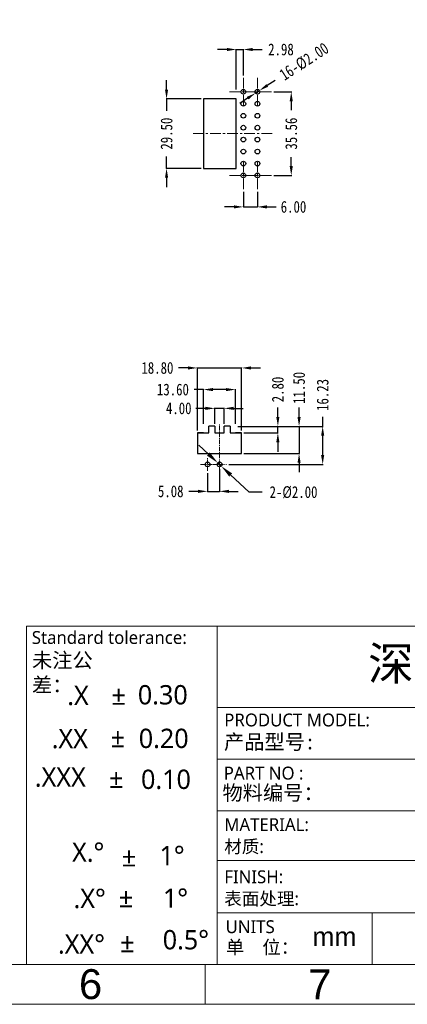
# Model space of a CAD drawing. Header units: inches. Extents: x 5771 to 6779, y 390 to 1103.
# Tile 3 of 17: x 6294 to 6459, y 390 to 809. Entities that reach past the tile are written whole.
import ezdxf
from ezdxf.enums import TextEntityAlignment as Align

# ---------------------------------------------------------------- set-up
doc = ezdxf.new("R2010")
doc.units = ezdxf.units.IN
doc.header["$LTSCALE"] = 1.21
doc.header["$MEASUREMENT"] = 0
doc.header["$PDMODE"] = 3
doc.header["$PDSIZE"] = 0.3125
doc.linetypes.add('CENTER', pattern=[0.6, 0.375, -0.075, 0.075, -0.075])
doc.layers.get('0').update_dxf_attribs({"linetype": 'CONTINUOUS'})
doc.layers.get('Defpoints').update_dxf_attribs({"linetype": 'CONTINUOUS'})
doc.styles.get("Standard").update_dxf_attribs({"font": 'txt', "width": 0.8})
doc.styles.add('微软雅黑', font='txt')
doc.dimstyles.get("Standard").update_dxf_attribs({"dimtxt": 7, "dimasz": 5.5, "dimexe": 0.18, "dimexo": 1, "dimgap": 2, "dimtad": 0, "dimzin": 1, "dimdsep": 46, "dimtxsty": 'Standard', "dimcen": 0.09, "dimadec": 0, "dimazin": 0, "dimtp": 0.01, "dimtm": 0.01, "dimtfac": 1, "dimtmove": 0, "dimatfit": 3, "dimfxl": 1, "dimtfillclr": 256, "dimtolj": 1, "dimtzin": 4, "dimarcsym": 0})

# ---------------------------------------------------------------- blocks, each defined once
blk = doc.blocks.new('*D20')
at = {"color": 0, "lineweight": -2, "ltscale": 5, "transparency": 16777216}
for p, q in [((6356.27, 779.27), (6356.27, 783.27)), ((6371.03, 775.27), (6356.09, 775.27)), ((6356.27, 775.27), (6356.27, 770.19)), ((6356.27, 745.77), (6356.27, 750.86)), ((6371.03, 745.77), (6356.09, 745.77)), ((6356.27, 741.77), (6356.27, 737.77))]:
    blk.add_line(p, q, dxfattribs=at)
at = {"color": 0, "ltscale": 5, "transparency": 16777216}
for points in [[(6355.6, 779.27), (6356.93, 779.27), (6356.27, 775.27)], [(6356.93, 741.77), (6355.6, 741.77), (6356.27, 745.77)]]:
    blk.add_solid(points, dxfattribs=at)
at = {"layer": 'Defpoints', "color": 0, "transparency": 16777216}
for p in [(6372.03, 775.27), (6356.27, 745.77), (6372.03, 745.77)]:
    blk.add_point(p, dxfattribs=at)
at = {"color": 0, "lineweight": 5, "ltscale": 5, "transparency": 16777216, "insert": (6356.27, 760.52), "char_height": 5, "attachment_point": 5, "rotation": 90}
blk.add_mtext('\\A1;29.50', dxfattribs=at)
blk = doc.blocks.new('*D21')
at = {"color": 0, "lineweight": -2, "ltscale": 5, "transparency": 16777216}
for p, q in [((6401.82, 778.3), (6409.46, 778.3)), ((6409.28, 774.3), (6409.28, 770.52)), ((6409.28, 746.74), (6409.28, 750.52)), ((6401.82, 742.74), (6409.46, 742.74))]:
    blk.add_line(p, q, dxfattribs=at)
at = {"color": 0, "ltscale": 5, "transparency": 16777216}
for points in [[(6409.95, 774.3), (6408.61, 774.3), (6409.28, 778.3)], [(6408.61, 746.74), (6409.95, 746.74), (6409.28, 742.74)]]:
    blk.add_solid(points, dxfattribs=at)
at = {"layer": 'Defpoints', "color": 0, "transparency": 16777216}
for p in [(6400.82, 778.3), (6409.28, 778.3), (6400.82, 742.74)]:
    blk.add_point(p, dxfattribs=at)
at = {"color": 0, "lineweight": 5, "ltscale": 5, "transparency": 16777216, "insert": (6409.28, 760.52), "char_height": 5, "attachment_point": 5, "rotation": 90}
blk.add_mtext('\\A1;35.56', dxfattribs=at)
blk = doc.blocks.new('*D22')
at = {"color": 0, "lineweight": -2, "ltscale": 5, "transparency": 16777216}
for p, q in [((6388.91, 735.8), (6388.91, 729.2)), ((6394.91, 735.8), (6394.91, 729.2)), ((6384.91, 729.38), (6380.91, 729.38)), ((6388.91, 729.38), (6394.91, 729.38)), ((6398.91, 729.38), (6402.91, 729.38))]:
    blk.add_line(p, q, dxfattribs=at)
at = {"color": 0, "ltscale": 5, "transparency": 16777216}
for points in [[(6384.91, 728.72), (6384.91, 730.05), (6388.91, 729.38)], [(6398.91, 730.05), (6398.91, 728.72), (6394.91, 729.38)]]:
    blk.add_solid(points, dxfattribs=at)
at = {"layer": 'Defpoints', "color": 0, "transparency": 16777216}
for p in [(6388.91, 736.8), (6394.91, 736.8), (6394.91, 729.38)]:
    blk.add_point(p, dxfattribs=at)
at = {"color": 0, "lineweight": 5, "ltscale": 5, "transparency": 16777216, "insert": (6410.24, 729.38), "char_height": 5, "attachment_point": 5}
blk.add_mtext('\\A1;6.00', dxfattribs=at)
blk = doc.blocks.new('*D23')
at = {"color": 0, "lineweight": -2, "ltscale": 5, "transparency": 16777216}
for p, q in [((6381.93, 796.3), (6377.93, 796.3)), ((6385.93, 779.3), (6385.93, 796.48)), ((6385.93, 796.3), (6388.91, 796.3)), ((6388.91, 785.24), (6388.91, 796.48)), ((6392.91, 796.3), (6396.91, 796.3))]:
    blk.add_line(p, q, dxfattribs=at)
at = {"color": 0, "ltscale": 5, "transparency": 16777216}
for points in [[(6381.93, 795.63), (6381.93, 796.97), (6385.93, 796.3)], [(6392.91, 796.97), (6392.91, 795.63), (6388.91, 796.3)]]:
    blk.add_solid(points, dxfattribs=at)
at = {"layer": 'Defpoints', "color": 0, "transparency": 16777216}
for p in [(6388.91, 796.3), (6388.91, 784.24), (6385.93, 778.3)]:
    blk.add_point(p, dxfattribs=at)
at = {"color": 0, "lineweight": 5, "ltscale": 5, "transparency": 16777216, "insert": (6404.91, 796.3), "char_height": 5, "attachment_point": 5}
blk.add_mtext('\\A1;2.98', dxfattribs=at)
blk = doc.blocks.new('*D24')
at = {"color": 0, "lineweight": -2, "ltscale": 5, "transparency": 16777216}
for p, q in [((6402.46, 783.19), (6399.1, 781.02)), ((6394.07, 777.76), (6395.75, 778.85)), ((6390.71, 775.59), (6387.35, 773.41))]:
    blk.add_line(p, q, dxfattribs=at)
at = {"color": 0, "ltscale": 5, "transparency": 16777216}
for points in [[(6398.74, 781.58), (6399.47, 780.46), (6395.75, 778.85)], [(6391.07, 775.03), (6390.35, 776.14), (6394.07, 777.76)]]:
    blk.add_solid(points, dxfattribs=at)
at = {"layer": 'Defpoints', "color": 0, "transparency": 16777216}
for p in [(6395.75, 778.85), (6394.07, 777.76)]:
    blk.add_point(p, dxfattribs=at)
at = {"color": 0, "lineweight": 5, "ltscale": 5, "transparency": 16777216, "insert": (6414.77, 791.17), "char_height": 5, "attachment_point": 5, "rotation": 32.9212}
blk.add_mtext('16-%%c2.00', dxfattribs=at)
blk = doc.blocks.new('*D25')
at = {"color": 0, "lineweight": -2, "ltscale": 5, "transparency": 16777216}
for p, q in [((6373.7, 616.2), (6373.7, 608.25)), ((6378.78, 617.88), (6378.78, 608.25)), ((6369.7, 608.43), (6365.7, 608.43)), ((6373.7, 608.43), (6378.78, 608.43)), ((6382.78, 608.43), (6386.78, 608.43))]:
    blk.add_line(p, q, dxfattribs=at)
at = {"color": 0, "ltscale": 5, "transparency": 16777216}
for points in [[(6369.7, 607.76), (6369.7, 609.1), (6373.7, 608.43)], [(6382.78, 609.1), (6382.78, 607.76), (6378.78, 608.43)]]:
    blk.add_solid(points, dxfattribs=at)
at = {"layer": 'Defpoints', "color": 0, "transparency": 16777216}
for p in [(6373.7, 617.2), (6378.78, 618.88), (6378.78, 608.43)]:
    blk.add_point(p, dxfattribs=at)
at = {"color": 0, "lineweight": 5, "ltscale": 5, "transparency": 16777216, "insert": (6358.03, 608.43), "char_height": 5, "attachment_point": 5}
blk.add_mtext('\\A1;5.08', dxfattribs=at)
blk = doc.blocks.new('*D16')
at = {"color": 0, "lineweight": -2, "ltscale": 5, "transparency": 16777216}
for p, q in [((6365.37, 660.9), (6361.37, 660.9)), ((6369.37, 634.28), (6369.37, 661.08)), ((6369.37, 660.9), (6388.17, 660.9)), ((6388.17, 634.28), (6388.17, 661.08)), ((6392.17, 660.9), (6396.17, 660.9))]:
    blk.add_line(p, q, dxfattribs=at)
at = {"color": 0, "ltscale": 5, "transparency": 16777216}
for points in [[(6365.37, 660.23), (6365.37, 661.56), (6369.37, 660.9)], [(6392.17, 661.56), (6392.17, 660.23), (6388.17, 660.9)]]:
    blk.add_solid(points, dxfattribs=at)
at = {"layer": 'Defpoints', "color": 0, "transparency": 16777216}
for p in [(6388.17, 660.9), (6369.37, 633.28), (6388.17, 633.28)]:
    blk.add_point(p, dxfattribs=at)
at = {"color": 0, "lineweight": 5, "ltscale": 5, "transparency": 16777216, "insert": (6352.37, 660.9), "char_height": 5, "attachment_point": 5}
blk.add_mtext('\\A1;18.80', dxfattribs=at)
blk = doc.blocks.new('*D17')
at = {"color": 0, "lineweight": -2, "ltscale": 5, "transparency": 16777216}
for p, q in [((6412.61, 640.08), (6412.61, 644.08)), ((6386.57, 636.08), (6412.79, 636.08)), ((6412.61, 636.08), (6412.61, 624.58)), ((6389.17, 624.58), (6412.79, 624.58)), ((6412.61, 620.58), (6412.61, 616.58))]:
    blk.add_line(p, q, dxfattribs=at)
at = {"color": 0, "ltscale": 5, "transparency": 16777216}
for points in [[(6411.94, 640.08), (6413.28, 640.08), (6412.61, 636.08)], [(6413.28, 620.58), (6411.94, 620.58), (6412.61, 624.58)]]:
    blk.add_solid(points, dxfattribs=at)
at = {"layer": 'Defpoints', "color": 0, "transparency": 16777216}
for p in [(6385.57, 636.08), (6388.17, 624.58), (6412.61, 624.58)]:
    blk.add_point(p, dxfattribs=at)
at = {"color": 0, "lineweight": 5, "ltscale": 5, "transparency": 16777216, "insert": (6412.61, 652.42), "char_height": 5, "attachment_point": 5, "rotation": 90}
blk.add_mtext('\\A1;11.50', dxfattribs=at)
blk = doc.blocks.new('*D18')
at = {"color": 0, "lineweight": -2, "ltscale": 5, "transparency": 16777216}
for p, q in [((6422.64, 636.08), (6422.64, 640.08)), ((6387.57, 636.08), (6422.82, 636.08)), ((6422.64, 623.85), (6422.64, 632.08)), ((6382.75, 619.85), (6422.82, 619.85))]:
    blk.add_line(p, q, dxfattribs=at)
at = {"color": 0, "ltscale": 5, "transparency": 16777216}
for points in [[(6423.3, 632.08), (6421.97, 632.08), (6422.64, 636.08)], [(6421.97, 623.85), (6423.3, 623.85), (6422.64, 619.85)]]:
    blk.add_solid(points, dxfattribs=at)
at = {"layer": 'Defpoints', "color": 0, "transparency": 16777216}
for p in [(6386.57, 636.08), (6422.64, 636.08), (6381.75, 619.85)]:
    blk.add_point(p, dxfattribs=at)
at = {"color": 0, "lineweight": 5, "ltscale": 5, "transparency": 16777216, "insert": (6422.64, 649.42), "char_height": 5, "attachment_point": 5, "rotation": 90}
blk.add_mtext('\\A1;16.23', dxfattribs=at)
blk = doc.blocks.new('*D19')
at = {"color": 0, "lineweight": -2, "ltscale": 5, "transparency": 16777216}
for p, q in [((6374.03, 624.3), (6370.02, 628.06)), ((6378.05, 620.54), (6379.51, 619.17)), ((6391.41, 608.02), (6383.52, 615.41)), ((6396.91, 608.02), (6391.41, 608.02))]:
    blk.add_line(p, q, dxfattribs=at)
at = {"color": 0, "ltscale": 5, "transparency": 16777216}
for points in [[(6373.4, 623.63), (6374.66, 624.97), (6378.05, 620.54)], [(6384.15, 616.08), (6382.89, 614.74), (6379.51, 619.17)]]:
    blk.add_solid(points, dxfattribs=at)
at = {"layer": 'Defpoints', "color": 0, "transparency": 16777216}
for p in [(6378.05, 620.54), (6379.51, 619.17)]:
    blk.add_point(p, dxfattribs=at)
at = {"color": 0, "ltscale": 5, "transparency": 16777216, "insert": (6410.25, 608.02), "char_height": 7, "attachment_point": 5}
blk.add_mtext('{\\H0.7143x;2-%%c2.00}', dxfattribs=at)
blk = doc.blocks.new('*D26')
at = {"color": 0, "lineweight": -2, "ltscale": 5, "transparency": 16777216}
for p, q in [((6403.59, 640.08), (6403.59, 644.08)), ((6389.17, 633.28), (6403.77, 633.28)), ((6390.55, 636.08), (6403.77, 636.08)), ((6403.59, 633.28), (6403.59, 636.08)), ((6403.59, 629.28), (6403.59, 625.28))]:
    blk.add_line(p, q, dxfattribs=at)
at = {"color": 0, "ltscale": 5, "transparency": 16777216}
for points in [[(6402.92, 640.08), (6404.25, 640.08), (6403.59, 636.08)], [(6404.25, 629.28), (6402.92, 629.28), (6403.59, 633.28)]]:
    blk.add_solid(points, dxfattribs=at)
at = {"layer": 'Defpoints', "color": 0, "transparency": 16777216}
for p in [(6388.17, 633.28), (6389.55, 636.08), (6403.59, 636.08)]:
    blk.add_point(p, dxfattribs=at)
at = {"color": 0, "lineweight": 5, "ltscale": 5, "transparency": 16777216, "insert": (6403.59, 651.75), "char_height": 5, "attachment_point": 5, "rotation": 90}
blk.add_mtext('\\A1;2.80', dxfattribs=at)
blk = doc.blocks.new('*D27')
at = {"color": 0, "lineweight": -2, "ltscale": 5, "transparency": 16777216}
for p, q in [((6371.97, 651.7), (6367.97, 651.7)), ((6371.97, 637.08), (6371.97, 651.88)), ((6381.57, 651.7), (6375.97, 651.7)), ((6385.57, 637.08), (6385.57, 651.88))]:
    blk.add_line(p, q, dxfattribs=at)
at = {"color": 0, "ltscale": 5, "transparency": 16777216}
for points in [[(6375.97, 652.36), (6375.97, 651.03), (6371.97, 651.7)], [(6381.57, 651.03), (6381.57, 652.36), (6385.57, 651.7)]]:
    blk.add_solid(points, dxfattribs=at)
at = {"layer": 'Defpoints', "color": 0, "transparency": 16777216}
for p in [(6371.97, 651.7), (6371.97, 636.08), (6385.57, 636.08)]:
    blk.add_point(p, dxfattribs=at)
at = {"color": 0, "lineweight": 5, "ltscale": 5, "transparency": 16777216, "insert": (6358.97, 651.7), "char_height": 5, "attachment_point": 5}
blk.add_mtext('\\A1;13.60', dxfattribs=at)
blk = doc.blocks.new('*D40')
at = {"color": 0, "lineweight": -2, "ltscale": 5, "transparency": 16777216}
for p, q in [((6372.77, 643.72), (6368.77, 643.72)), ((6376.77, 637.08), (6376.77, 643.9)), ((6380.77, 643.72), (6376.77, 643.72)), ((6380.77, 637.08), (6380.77, 643.9)), ((6384.77, 643.72), (6388.77, 643.72))]:
    blk.add_line(p, q, dxfattribs=at)
at = {"color": 0, "ltscale": 5, "transparency": 16777216}
for points in [[(6372.77, 643.06), (6372.77, 644.39), (6376.77, 643.72)], [(6384.77, 644.39), (6384.77, 643.06), (6380.77, 643.72)]]:
    blk.add_solid(points, dxfattribs=at)
at = {"layer": 'Defpoints', "color": 0, "transparency": 16777216}
for p in [(6376.77, 643.72), (6376.77, 636.08), (6380.77, 636.08)]:
    blk.add_point(p, dxfattribs=at)
at = {"color": 0, "lineweight": 5, "ltscale": 5, "transparency": 16777216, "insert": (6361.44, 643.72), "char_height": 5, "attachment_point": 5}
blk.add_mtext('\\A1;4.00', dxfattribs=at)

msp = doc.modelspace()

# ---------------------------------------------------------------- linework, layer by layer
at = {"color": 1, "linetype": 'CENTER', "lineweight": 5, "ltscale": 10}
for p, q in [((6388.9076, 784.2427), (6388.9076, 772.3627)), ((6394.9076, 784.2427), (6394.9076, 772.3627)), ((6394.8176, 778.3027), (6382.9676, 778.3027)), ((6400.8176, 778.3027), (6388.9676, 778.3027)), ((6367.53175, 760.5227), (6401.32094, 760.5227)), ((6388.9076, 748.6827), (6388.9076, 736.8027)), ((6394.9076, 748.6827), (6394.9076, 736.8027)), ((6394.8176, 742.7427), (6382.9676, 742.7427)), ((6400.8176, 742.7427), (6388.9676, 742.7427))]:
    msp.add_line(p, q, dxfattribs=at)
at = {"color": 7, "linetype": 'Continuous'}
for p, q in [((6372.0276, 775.2727), (6372.0276, 745.7727)), ((6385.9276, 775.2727), (6372.0276, 775.2727)), ((6385.9276, 745.7727), (6385.9276, 775.2727)), ((6372.0276, 745.7727), (6385.9276, 745.7727)), ((6371.97185, 633.28388), (6369.37185, 633.28388)), ((6369.37185, 633.28388), (6369.37185, 624.58388)), ((6369.37185, 633.28388), (6374.27185, 633.28388)), ((6376.77185, 636.08388), (6374.27185, 636.08388)), ((6374.27185, 633.28388), (6374.27185, 636.08388)), ((6376.77185, 636.08388), (6376.77185, 633.28388)), ((6376.77185, 633.28388), (6380.77185, 633.28388)), ((6383.27185, 636.08388), (6380.77185, 636.08388)), ((6380.77185, 633.28388), (6380.77185, 636.08388)), ((6383.27185, 636.08388), (6383.27185, 633.28388)), ((6383.27185, 633.28388), (6388.17185, 633.28388)), ((6388.17185, 633.28388), (6385.57185, 633.28388)), ((6388.17185, 624.58388), (6388.17185, 633.28388)), ((6369.37185, 624.58388), (6388.17185, 624.58388))]:
    msp.add_line(p, q, dxfattribs=at)
at = {"color": 1, "linetype": 'CENTER', "lineweight": 5, "ltscale": 4}
for p, q in [((6378.77515, 616.88388), (6378.77515, 636.94183)), ((6370.72515, 619.85388), (6376.66515, 619.85388)), ((6373.69515, 617.19576), (6373.69515, 622.4753)), ((6375.80515, 619.85388), (6381.74515, 619.85388))]:
    msp.add_line(p, q, dxfattribs=at)
at = {"lineweight": 5}
for p, q in [((6296.73956, 551.14594), (6296.73956, 407.31949)), ((6377.73384, 551.14594), (6296.73956, 551.14594)), ((6443.64111, 429.26143), (6443.64111, 407.31949)), ((6762.38245, 407.31949), (6330.4377, 407.31949))]:
    msp.add_line(p, q, dxfattribs=at)
msp.add_lwpolyline([(5771.11542, 390.33972), (6779.36221, 390.33972), (6779.36221, 1103.48989), (5771.11542, 1103.48989)], close=True, dxfattribs=at)
for points in [[(6377.73384, 407.31949), (6377.73384, 551.14594), (6762.38245, 551.14594)], [(6377.73384, 516.55555), (6762.38245, 516.55555)], [(6762.38245, 494.57089), (6377.73384, 494.57089)], [(6762.38245, 472.59288), (6377.73384, 472.59288)], [(6377.73384, 451.44567), (6762.38245, 451.44567)], [(6377.73384, 429.26143), (6762.38245, 429.26143)], [(6762.38245, 407.31949), (5788.09519, 407.31949), (5771.11542, 390.33972)]]:
    msp.add_lwpolyline(points, dxfattribs=at)
at = {"lineweight": 5, "ltscale": 0.2}
msp.add_lwpolyline([(6372.66755, 407.31949), (6372.66755, 390.33972)], dxfattribs=at)
at = {"color": 7, "linetype": 'Continuous'}
for centre in [(6388.9076, 778.3027), (6394.9076, 778.3027), (6388.9076, 773.2227), (6394.9076, 773.2227), (6388.9076, 768.1427), (6394.9076, 768.1427), (6388.9076, 763.0627), (6394.9076, 763.0627), (6388.9076, 757.9827), (6394.9076, 757.9827), (6388.9076, 752.9027), (6394.9076, 752.9027), (6388.9076, 747.8227), (6394.9076, 747.8227), (6388.9076, 742.7427), (6394.9076, 742.7427), (6373.69515, 619.85388), (6378.77515, 619.85388)]:
    msp.add_circle(centre, 1, dxfattribs=at)

# ---------------------------------------------------------------- texts
at = {"lineweight": 5, "style": '微软雅黑'}
for s, height, p in [('Standard tolerance:  ', 5.4728648, (6298.96161, 546.29071)), ('PRODUCT MODEL:', 5.4728648, (6380.78844, 511.22712)), ('PART NO :', 5.472865, (6380.58496, 488.64738)), ('MATERIAL:', 5.472865, (6380.78844, 466.74459)), ('材质:', 5.472865, (6380.78844, 457.42248)), ('FINISH:', 5.472865, (6380.78844, 444.56035)), ('表面处理:', 5.472865, (6380.78844, 435.23824))]:
    msp.add_text(s, height=height, dxfattribs=at).set_placement(p, align=Align.MIDDLE_LEFT)
for s, height, p in [('.X', 8.209297, (6314.04716, 517.5486)), ('%%P', 8.209297, (6332.8321, 517.6695)), ('0.30', 8.209297, (6344.06428, 517.85104)), ('.XX', 8.209297, (6307.43047, 499.24329)), ('%%P', 8.209297, (6332.50583, 499.62666)), ('0.20', 8.209297, (6344.44818, 499.31093)), ('.XXX', 8.209297, (6300.26882, 482.8514)), ('%%P', 8.209297, (6331.83003, 482.28059)), ('0.10', 8.209297, (6345.41117, 481.89845)), ('X.%%d', 8.209297, (6316.09653, 450.92334)), ('%%P', 8.209297, (6337.24041, 448.96544)), ('1%%D', 8.209297, (6353.25264, 449.49654)), ('.X%%d', 8.209297, (6316.73598, 431.23992)), ('%%P', 8.209297, (6335.94756, 431.64035)), ('1%%D', 8.209297, (6354.71897, 431.36196)), ('UNITS', 5.472865, (6381.35476, 420.59773)), ('.XX%%d', 8.209297, (6310.10108, 411.89071)), ('%%P', 8.209297, (6336.54867, 412.45075)), ('0.5%%D', 8.209297, (6354.63068, 413.70216))]:
    msp.add_text(s, height=height, dxfattribs=at).set_placement(p)
for s, insert, char_height, width, attachment_point in [('深圳市高川自动化技术有限公司', (6577.86559, 534.43449), 14.2351813, 290.1436811, 5), ('{\\fSimSun|b0|i0|c134|p54;未注公差：  }', (6299.03652, 539.78938), 6.3088881, 40.4704686, 1), ('{\\fSimSun|b0|i0|c134|p54;产品型号:}', (6380.68547, 505.06041), 6.3088881, 43.5998239, 1), ('{\\fSimSun|b0|i0|c134|p54;物料编号：}', (6380.02846, 483.41922), 6.3088881, 42.9446549, 1), ('{\\fArial|b0|i0|c0|p32;mm}', (6418.2557, 423.16089), 8.058604, 27.8587819, 1), ('{\\fNSimSun|b0|i0|c134|p49;单  位：}', (6381.50826, 417.4842), 5.6917794, 31.3691196, 1), ('{\\fArial|b0|i0|c0|p34;7}', (6421.38191, 398.8296), 12.719682, 97.4287258, 5)]:
    msp.add_mtext(s, dxfattribs=dict(at, insert=insert, char_height=char_height, width=width, attachment_point=attachment_point))
at = {"lineweight": 5, "ltscale": 0.2, "insert": (6323.95318, 398.8296), "char_height": 12.719682, "width": 97.4287258, "attachment_point": 5, "style": '微软雅黑'}
msp.add_mtext('{\\fArial|b0|i0|c0|p34;6}', dxfattribs=at)

# ---------------------------------------------------------------- dimensions: what is measured, and where the dimension line sits
at = {"lineweight": 5, "ltscale": 5}
dim = msp.add_diameter_dim_2p(p1=(6394.06818, 777.75921), p2=(6395.74702, 778.84618), text='16-<>', dimstyle='Standard', override={"dimtxt": 5, "dimasz": 4}, dxfattribs=at)
dim.commit()
dim.dimension.update_dxf_attribs({"geometry": '*D24', "text_midpoint": (6407.19907, 786.26086), "dimtype": 163})
for base, p1, p2, angle, picture, middle in [((6388.9076, 796.30054), (6385.9276, 778.3027), (6388.9076, 784.2427), 0, '*D23', (6404.9076, 796.30054)), ((6412.61129, 624.58388), (6385.57185, 636.08388), (6388.17185, 624.58388), 270, '*D17', (6412.61129, 652.41721))]:
    dim = msp.add_linear_dim(base=base, p1=p1, p2=p2, angle=angle, dimstyle='Standard', override={"dimtxt": 5, "dimasz": 4}, dxfattribs=at)
    dim.commit()
    dim.dimension.update_dxf_attribs({"geometry": picture, "text_midpoint": middle, "dimtype": 160})
for base, p1, p2, angle, picture, middle in [((6356.26608, 745.7727), (6372.0276, 775.2727), (6372.0276, 745.7727), 90, '*D20', (6356.26608, 760.5227)), ((6409.28043, 778.3027), (6400.8176, 742.7427), (6400.8176, 778.3027), 90, '*D21', (6409.28043, 760.5227)), ((6394.9076, 729.38298), (6388.9076, 736.8027), (6394.9076, 736.8027), 0, '*D22', (6410.24093, 729.38298)), ((6422.63769, 636.08388), (6381.74515, 619.85388), (6386.57185, 636.08388), 270, '*D18', (6422.63769, 649.41721)), ((6403.58753, 636.08388), (6388.17185, 633.28388), (6389.55057, 636.08388), 90, '*D26', (6403.58753, 651.75055))]:
    dim = msp.add_linear_dim(base=base, p1=p1, p2=p2, angle=angle, dimstyle='Standard', override={"dimtxt": 5, "dimasz": 4}, dxfattribs=at)
    dim.commit()
    dim.dimension.update_dxf_attribs({"geometry": picture, "text_midpoint": middle})
for base, p1, p2, picture, middle in [((6388.17185, 660.89757), (6369.37185, 633.28388), (6388.17185, 633.28388), '*D16', (6352.37185, 660.89757)), ((6378.77515, 608.43047), (6373.69515, 617.19576), (6378.77515, 618.88388), '*D25', (6358.02849, 608.43047))]:
    dim = msp.add_linear_dim(base=base, p1=p1, p2=p2, dimstyle='Standard', override={"dimtxt": 5, "dimasz": 4}, dxfattribs=at)
    dim.commit()
    dim.dimension.update_dxf_attribs({"geometry": picture, "text_midpoint": middle, "dimtype": 160})
for base, p1, p2, picture, middle in [((6371.97185, 651.69784), (6385.57185, 636.08388), (6371.97185, 636.08388), '*D27', (6358.97185, 651.69784)), ((6376.77185, 643.72475), (6380.77185, 636.08388), (6376.77185, 636.08388), '*D40', (6361.43851, 643.72475))]:
    dim = msp.add_linear_dim(base=base, p1=p1, p2=p2, dimstyle='Standard', override={"dimtxt": 5, "dimasz": 4}, dxfattribs=at)
    dim.commit()
    dim.dimension.update_dxf_attribs({"geometry": picture, "text_midpoint": middle})
at = {"ltscale": 5}
dim = msp.add_diameter_dim_2p(p1=(6378.04516, 620.53733), p2=(6379.50515, 619.17044), text='{\\H0.7143x;2-<>}', dimstyle='Standard', override={"dimexe": 0.396, "dimexo": 0.1375, "dimtoh": 1, "dimzin": 0, "dimcen": 0.198, "dimtp": 0, "dimtm": 0, "dimtdec": 4, "dimtzin": 0}, dxfattribs=at)
dim.commit()
dim.dimension.update_dxf_attribs({"geometry": '*D19', "text_midpoint": (6391.41345, 608.02148), "dimtype": 163})

doc.saveas('drawing.dxf')
